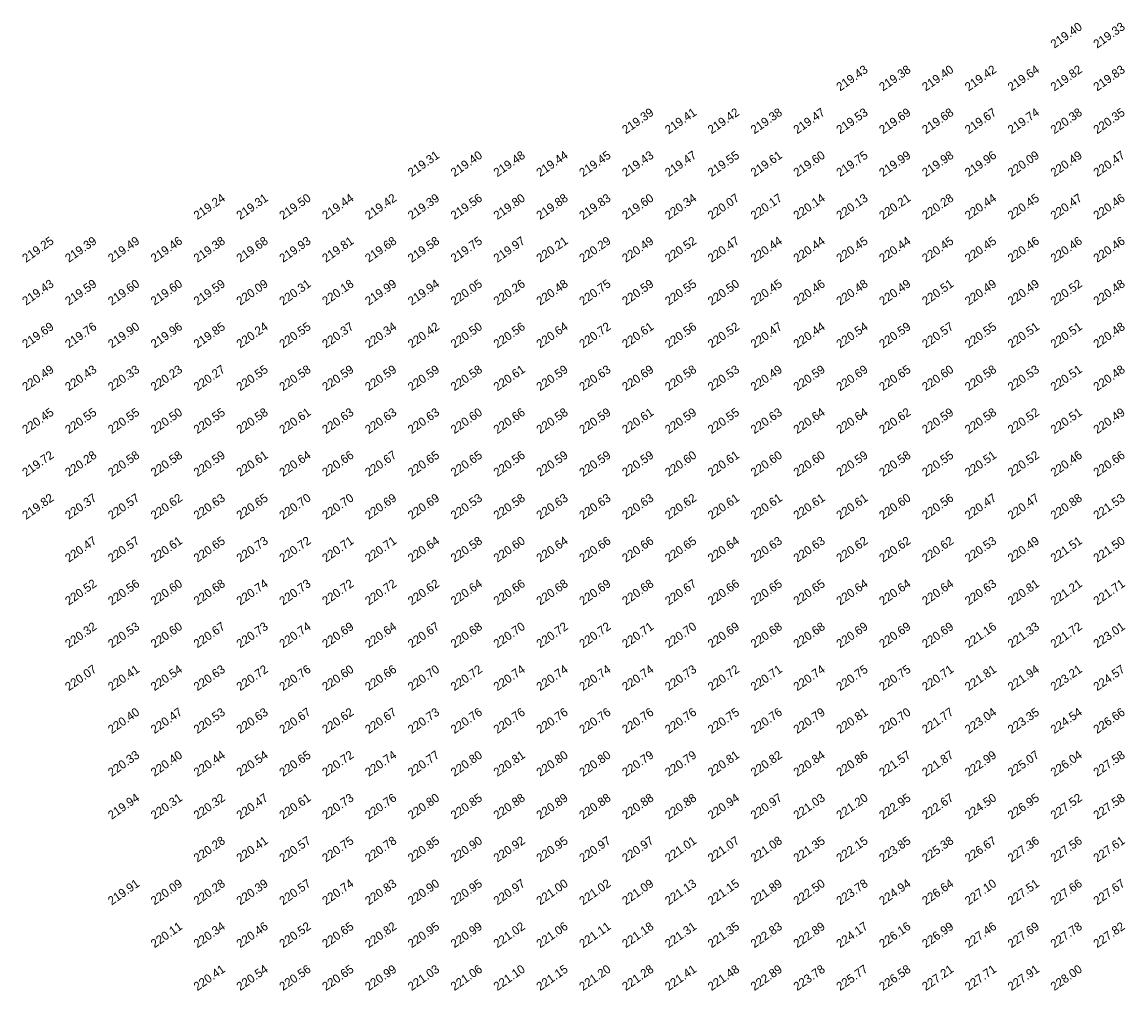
# Model space of a CAD drawing. Extents: x 2322 to 3271, y 4823 to 5326.
# Tile 9 of 10: x 3007 to 3136, y 5188 to 5301. Entities that reach past the tile are written whole.
import ezdxf

# ---------------------------------------------------------------- set-up
doc = ezdxf.new("R2010")
doc.units = 0
doc.header["$MEASUREMENT"] = 0
doc.layers.add('SPOT LEVEL', color=8, linetype='Continuous')

msp = doc.modelspace()

# ---------------------------------------------------------------- texts
at = {"layer": 'SPOT LEVEL'}
for s, p in [('219.40', (3127.59, 5298.22, 442.82)), ('219.33', (3132.59, 5298.22, 442.75)), ('219.43', (3102.59, 5293.22, 442.85)), ('219.38', (3107.59, 5293.22, 442.8)), ('219.40', (3112.59, 5293.22, 442.82)), ('219.42', (3117.59, 5293.22, 442.84)), ('219.64', (3122.59, 5293.22, 443.06)), ('219.82', (3127.59, 5293.22, 443.23)), ('219.83', (3132.59, 5293.22, 443.25)), ('219.39', (3077.59, 5288.22, 442.8)), ('219.41', (3082.59, 5288.22, 442.83)), ('219.42', (3087.59, 5288.22, 442.83)), ('219.38', (3092.59, 5288.22, 442.8)), ('219.47', (3097.59, 5288.22, 442.89)), ('219.53', (3102.59, 5288.22, 442.95)), ('219.69', (3107.59, 5288.22, 443.1)), ('219.68', (3112.59, 5288.22, 443.1)), ('219.67', (3117.59, 5288.22, 443.09)), ('219.74', (3122.59, 5288.22, 443.16)), ('220.38', (3127.59, 5288.22, 443.8)), ('220.35', (3132.59, 5288.22, 443.76)), ('219.31', (3052.59, 5283.22, 442.73)), ('219.40', (3057.59, 5283.22, 442.81)), ('219.48', (3062.59, 5283.22, 442.89)), ('219.44', (3067.59, 5283.22, 442.86)), ('219.45', (3072.59, 5283.22, 442.87)), ('219.43', (3077.59, 5283.22, 442.85)), ('219.47', (3082.59, 5283.22, 442.88)), ('219.55', (3087.59, 5283.22, 442.97)), ('219.61', (3092.59, 5283.22, 443.03)), ('219.60', (3097.59, 5283.22, 443.02)), ('219.75', (3102.59, 5283.22, 443.16)), ('219.99', (3107.59, 5283.22, 443.41)), ('219.98', (3112.59, 5283.22, 443.4)), ('219.96', (3117.59, 5283.22, 443.38)), ('220.09', (3122.59, 5283.22, 443.51)), ('220.49', (3127.59, 5283.22, 443.91)), ('220.47', (3132.59, 5283.22, 443.88)), ('219.24', (3027.59, 5278.22, 442.66)), ('219.50', (3037.59, 5278.22, 442.92)), ('219.44', (3042.59, 5278.22, 442.86)), ('219.42', (3047.59, 5278.22, 442.83)), ('219.39', (3052.59, 5278.22, 442.81)), ('219.56', (3057.59, 5278.22, 442.98)), ('219.80', (3062.59, 5278.22, 443.22)), ('219.88', (3067.59, 5278.22, 443.3)), ('219.83', (3072.59, 5278.22, 443.24)), ('219.60', (3077.59, 5278.22, 443.02)), ('220.34', (3082.59, 5278.22, 443.75)), ('220.07', (3087.59, 5278.22, 443.49)), ('220.17', (3092.59, 5278.22, 443.58)), ('220.14', (3097.59, 5278.22, 443.55)), ('220.13', (3102.59, 5278.22, 443.55)), ('220.28', (3112.59, 5278.22, 443.7)), ('220.44', (3117.59, 5278.22, 443.86)), ('220.45', (3122.59, 5278.22, 443.87)), ('220.47', (3127.59, 5278.22, 443.89)), ('220.46', (3132.59, 5278.22, 443.87)), ('219.31', (3032.59, 5278.22, 442.73)), ('220.21', (3107.59, 5278.22, 443.62)), ('219.25', (3007.59, 5273.22, 442.67)), ('219.39', (3012.59, 5273.22, 442.8)), ('219.49', (3017.59, 5273.22, 442.9)), ('219.46', (3022.59, 5273.22, 442.87)), ('219.38', (3027.59, 5273.22, 442.79)), ('219.68', (3032.59, 5273.22, 443.09)), ('219.93', (3037.59, 5273.22, 443.35)), ('219.81', (3042.59, 5273.22, 443.23)), ('219.68', (3047.59, 5273.22, 443.1)), ('219.58', (3052.59, 5273.22, 443)), ('219.75', (3057.59, 5273.22, 443.16)), ('219.97', (3062.59, 5273.22, 443.39)), ('220.21', (3067.59, 5273.22, 443.62)), ('220.29', (3072.59, 5273.22, 443.7)), ('220.49', (3077.59, 5273.22, 443.91)), ('220.52', (3082.59, 5273.22, 443.93)), ('220.47', (3087.59, 5273.22, 443.89)), ('220.44', (3092.59, 5273.22, 443.86)), ('220.44', (3097.59, 5273.22, 443.86)), ('220.45', (3102.59, 5273.22, 443.87)), ('220.44', (3107.59, 5273.22, 443.86)), ('220.45', (3112.59, 5273.22, 443.86)), ('220.45', (3117.59, 5273.22, 443.87)), ('220.46', (3122.59, 5273.22, 443.87)), ('220.46', (3127.59, 5273.22, 443.88)), ('220.46', (3132.59, 5273.22, 443.88)), ('219.43', (3007.59, 5268.22, 442.84)), ('219.59', (3012.59, 5268.22, 443.01)), ('219.60', (3017.59, 5268.22, 443.01)), ('219.60', (3022.59, 5268.22, 443.02)), ('219.59', (3027.59, 5268.22, 443.01)), ('220.09', (3032.59, 5268.22, 443.5)), ('220.31', (3037.59, 5268.22, 443.73)), ('220.18', (3042.59, 5268.22, 443.6)), ('219.99', (3047.59, 5268.22, 443.41)), ('219.94', (3052.59, 5268.22, 443.36)), ('220.05', (3057.59, 5268.22, 443.46)), ('220.26', (3062.59, 5268.22, 443.68)), ('220.48', (3067.59, 5268.22, 443.9)), ('220.75', (3072.59, 5268.22, 444.17)), ('220.59', (3077.59, 5268.22, 444.01)), ('220.55', (3082.59, 5268.22, 443.96)), ('220.50', (3087.59, 5268.22, 443.92)), ('220.45', (3092.59, 5268.22, 443.87)), ('220.46', (3097.59, 5268.22, 443.87)), ('220.48', (3102.59, 5268.22, 443.9)), ('220.49', (3107.59, 5268.22, 443.91)), ('220.51', (3112.59, 5268.22, 443.93)), ('220.49', (3117.59, 5268.22, 443.91)), ('220.49', (3122.59, 5268.22, 443.91)), ('220.52', (3127.59, 5268.22, 443.94)), ('220.48', (3132.59, 5268.22, 443.9)), ('219.69', (3007.59, 5263.22, 443.11)), ('219.76', (3012.59, 5263.22, 443.18)), ('219.90', (3017.59, 5263.22, 443.32)), ('219.96', (3022.59, 5263.22, 443.37)), ('219.85', (3027.59, 5263.22, 443.27)), ('220.24', (3032.59, 5263.22, 443.66)), ('220.55', (3037.59, 5263.22, 443.97)), ('220.37', (3042.59, 5263.22, 443.78)), ('220.34', (3047.59, 5263.22, 443.76)), ('220.42', (3052.59, 5263.22, 443.83)), ('220.50', (3057.59, 5263.22, 443.91)), ('220.56', (3062.59, 5263.22, 443.98)), ('220.64', (3067.59, 5263.22, 444.05)), ('220.72', (3072.59, 5263.22, 444.13)), ('220.61', (3077.59, 5263.22, 444.02)), ('220.56', (3082.59, 5263.22, 443.98)), ('220.52', (3087.59, 5263.22, 443.94)), ('220.47', (3092.59, 5263.22, 443.89)), ('220.44', (3097.59, 5263.22, 443.86)), ('220.54', (3102.59, 5263.22, 443.95)), ('220.59', (3107.59, 5263.22, 444.01)), ('220.57', (3112.59, 5263.22, 443.98)), ('220.55', (3117.59, 5263.22, 443.96)), ('220.51', (3122.59, 5263.22, 443.93)), ('220.51', (3127.59, 5263.22, 443.93)), ('220.48', (3132.59, 5263.22, 443.9)), ('220.49', (3007.59, 5258.22, 443.9)), ('220.43', (3012.59, 5258.22, 443.84)), ('220.33', (3017.59, 5258.22, 443.75)), ('220.23', (3022.59, 5258.22, 443.64)), ('220.27', (3027.59, 5258.22, 443.69)), ('220.55', (3032.59, 5258.22, 443.96)), ('220.58', (3037.59, 5258.22, 443.99)), ('220.59', (3042.59, 5258.22, 444.01)), ('220.59', (3047.59, 5258.22, 444.01)), ('220.59', (3052.59, 5258.22, 444.01)), ('220.58', (3057.59, 5258.22, 444)), ('220.61', (3062.59, 5258.22, 444.02)), ('220.59', (3067.59, 5258.22, 444.01)), ('220.63', (3072.59, 5258.22, 444.04)), ('220.69', (3077.59, 5258.22, 444.11)), ('220.58', (3082.59, 5258.22, 444)), ('220.53', (3087.59, 5258.22, 443.95)), ('220.49', (3092.59, 5258.22, 443.91)), ('220.59', (3097.59, 5258.22, 444)), ('220.69', (3102.59, 5258.22, 444.11)), ('220.65', (3107.59, 5258.22, 444.07)), ('220.60', (3112.59, 5258.22, 444.02)), ('220.58', (3117.59, 5258.22, 443.99)), ('220.53', (3122.59, 5258.22, 443.95)), ('220.51', (3127.59, 5258.22, 443.93)), ('220.48', (3132.59, 5258.22, 443.9)), ('220.45', (3007.59, 5253.22, 443.87)), ('220.55', (3012.59, 5253.22, 443.97)), ('220.55', (3017.59, 5253.22, 443.96)), ('220.50', (3022.59, 5253.22, 443.92)), ('220.55', (3027.59, 5253.22, 443.97)), ('220.58', (3032.59, 5253.22, 444)), ('220.61', (3037.59, 5253.22, 444.02)), ('220.63', (3042.59, 5253.22, 444.05)), ('220.63', (3047.59, 5253.22, 444.05)), ('220.63', (3052.59, 5253.22, 444.04)), ('220.60', (3057.59, 5253.22, 444.02)), ('220.66', (3062.59, 5253.22, 444.07)), ('220.58', (3067.59, 5253.22, 444)), ('220.59', (3072.59, 5253.22, 444.01)), ('220.61', (3077.59, 5253.22, 444.03)), ('220.59', (3082.59, 5253.22, 444.01)), ('220.55', (3087.59, 5253.22, 443.97)), ('220.63', (3092.59, 5253.22, 444.04)), ('220.64', (3097.59, 5253.22, 444.06)), ('220.64', (3102.59, 5253.22, 444.06)), ('220.62', (3107.59, 5253.22, 444.04)), ('220.59', (3112.59, 5253.22, 444)), ('220.58', (3117.59, 5253.22, 444)), ('220.52', (3122.59, 5253.22, 443.94)), ('220.51', (3127.59, 5253.22, 443.92)), ('220.49', (3132.59, 5253.22, 443.9)), ('219.72', (3007.59, 5248.22, 443.14)), ('220.28', (3012.59, 5248.22, 443.69)), ('220.58', (3017.59, 5248.22, 443.99)), ('220.58', (3022.59, 5248.22, 444)), ('220.59', (3027.59, 5248.22, 444.01)), ('220.61', (3032.59, 5248.22, 444.03)), ('220.64', (3037.59, 5248.22, 444.06)), ('220.66', (3042.59, 5248.22, 444.08)), ('220.67', (3047.59, 5248.22, 444.09)), ('220.65', (3052.59, 5248.22, 444.07)), ('220.65', (3057.59, 5248.22, 444.07)), ('220.56', (3062.59, 5248.22, 443.98)), ('220.59', (3067.59, 5248.22, 444.01)), ('220.59', (3072.59, 5248.22, 444.01)), ('220.59', (3077.59, 5248.22, 444.01)), ('220.60', (3082.59, 5248.22, 444.02)), ('220.61', (3087.59, 5248.22, 444.02)), ('220.60', (3092.59, 5248.22, 444.02)), ('220.60', (3097.59, 5248.22, 444.01)), ('220.59', (3102.59, 5248.22, 444.01)), ('220.58', (3107.59, 5248.22, 444)), ('220.55', (3112.59, 5248.22, 443.97)), ('220.51', (3117.59, 5248.22, 443.93)), ('220.52', (3122.59, 5248.22, 443.94)), ('220.46', (3127.59, 5248.22, 443.88)), ('220.66', (3132.59, 5248.22, 444.08)), ('219.82', (3007.59, 5243.22, 443.23)), ('220.37', (3012.59, 5243.22, 443.79)), ('220.57', (3017.59, 5243.22, 443.99)), ('220.62', (3022.59, 5243.22, 444.03)), ('220.63', (3027.59, 5243.22, 444.04)), ('220.65', (3032.59, 5243.22, 444.07)), ('220.70', (3037.59, 5243.22, 444.12)), ('220.70', (3042.59, 5243.22, 444.11)), ('220.69', (3047.59, 5243.22, 444.11)), ('220.69', (3052.59, 5243.22, 444.11)), ('220.53', (3057.59, 5243.22, 443.95)), ('220.58', (3062.59, 5243.22, 444)), ('220.63', (3067.59, 5243.22, 444.04)), ('220.63', (3072.59, 5243.22, 444.04)), ('220.63', (3077.59, 5243.22, 444.04)), ('220.62', (3082.59, 5243.22, 444.04)), ('220.61', (3087.59, 5243.22, 444.03)), ('220.61', (3092.59, 5243.22, 444.03)), ('220.61', (3097.59, 5243.22, 444.02)), ('220.61', (3102.59, 5243.22, 444.02)), ('220.60', (3107.59, 5243.22, 444.02)), ('220.56', (3112.59, 5243.22, 443.98)), ('220.47', (3117.59, 5243.22, 443.88)), ('220.47', (3122.59, 5243.22, 443.89)), ('220.88', (3127.59, 5243.22, 444.29)), ('221.53', (3132.59, 5243.22, 444.95)), ('220.47', (3012.59, 5238.22, 443.89)), ('220.57', (3017.59, 5238.22, 443.98)), ('220.65', (3027.59, 5238.22, 444.07)), ('220.60', (3062.59, 5238.22, 444.02)), ('220.65', (3082.59, 5238.22, 444.06)), ('221.50', (3132.59, 5238.22, 444.91)), ('220.61', (3022.59, 5238.22, 444.02)), ('220.73', (3032.59, 5238.22, 444.14)), ('220.72', (3037.59, 5238.22, 444.13)), ('220.71', (3042.59, 5238.22, 444.13)), ('220.71', (3047.59, 5238.22, 444.12)), ('220.64', (3052.59, 5238.22, 444.05)), ('220.58', (3057.59, 5238.22, 444)), ('220.64', (3067.59, 5238.22, 444.06)), ('220.66', (3072.59, 5238.22, 444.08)), ('220.66', (3077.59, 5238.22, 444.07)), ('220.64', (3087.59, 5238.22, 444.05)), ('220.63', (3092.59, 5238.22, 444.05)), ('220.63', (3097.59, 5238.22, 444.04)), ('220.62', (3102.59, 5238.22, 444.04)), ('220.62', (3107.59, 5238.22, 444.04)), ('220.62', (3112.59, 5238.22, 444.03)), ('220.53', (3117.59, 5238.22, 443.95)), ('220.49', (3122.59, 5238.22, 443.91)), ('221.51', (3127.59, 5238.22, 444.93)), ('220.52', (3012.59, 5233.22, 443.93)), ('220.56', (3017.59, 5233.22, 443.97)), ('220.60', (3022.59, 5233.22, 444.01)), ('220.68', (3027.59, 5233.22, 444.09)), ('220.74', (3032.59, 5233.22, 444.16)), ('220.73', (3037.59, 5233.22, 444.15)), ('220.72', (3042.59, 5233.22, 444.14)), ('220.72', (3047.59, 5233.22, 444.14)), ('220.62', (3052.59, 5233.22, 444.03)), ('220.64', (3057.59, 5233.22, 444.05)), ('220.66', (3062.59, 5233.22, 444.08)), ('220.68', (3067.59, 5233.22, 444.1)), ('220.69', (3072.59, 5233.22, 444.11)), ('220.68', (3077.59, 5233.22, 444.1)), ('220.67', (3082.59, 5233.22, 444.09)), ('220.66', (3087.59, 5233.22, 444.08)), ('220.65', (3092.59, 5233.22, 444.07)), ('220.65', (3097.59, 5233.22, 444.06)), ('220.64', (3102.59, 5233.22, 444.06)), ('220.64', (3107.59, 5233.22, 444.06)), ('220.64', (3112.59, 5233.22, 444.05)), ('220.63', (3117.59, 5233.22, 444.04)), ('220.81', (3122.59, 5233.22, 444.23)), ('221.21', (3127.59, 5233.22, 444.62)), ('221.71', (3132.59, 5233.22, 445.13)), ('220.32', (3012.59, 5228.22, 443.74)), ('220.53', (3017.59, 5228.22, 443.95)), ('220.60', (3022.59, 5228.22, 444.02)), ('220.67', (3027.59, 5228.22, 444.08)), ('220.73', (3032.59, 5228.22, 444.15)), ('220.74', (3037.59, 5228.22, 444.16)), ('220.69', (3042.59, 5228.22, 444.11)), ('220.64', (3047.59, 5228.22, 444.06)), ('220.67', (3052.59, 5228.22, 444.08)), ('220.68', (3057.59, 5228.22, 444.1)), ('220.70', (3062.59, 5228.22, 444.12)), ('220.72', (3067.59, 5228.22, 444.14)), ('220.72', (3072.59, 5228.22, 444.13)), ('220.71', (3077.59, 5228.22, 444.13)), ('220.70', (3082.59, 5228.22, 444.12)), ('220.69', (3087.59, 5228.22, 444.11)), ('220.68', (3092.59, 5228.22, 444.09)), ('220.68', (3097.59, 5228.22, 444.1)), ('220.69', (3102.59, 5228.22, 444.1)), ('220.69', (3107.59, 5228.22, 444.11)), ('220.69', (3112.59, 5228.22, 444.11)), ('221.16', (3117.59, 5228.22, 444.58)), ('221.33', (3122.59, 5228.22, 444.75)), ('221.72', (3127.59, 5228.22, 445.13)), ('223.01', (3132.59, 5228.22, 446.42)), ('220.07', (3012.59, 5223.22, 443.48)), ('220.41', (3017.59, 5223.22, 443.83)), ('220.54', (3022.59, 5223.22, 443.95)), ('220.63', (3027.59, 5223.22, 444.05)), ('220.72', (3032.59, 5223.22, 444.14)), ('220.76', (3037.59, 5223.22, 444.17)), ('220.60', (3042.59, 5223.22, 444.02)), ('220.66', (3047.59, 5223.22, 444.07)), ('220.70', (3052.59, 5223.22, 444.12)), ('220.72', (3057.59, 5223.22, 444.14)), ('220.74', (3062.59, 5223.22, 444.16)), ('220.74', (3067.59, 5223.22, 444.16)), ('220.74', (3072.59, 5223.22, 444.16)), ('220.74', (3077.59, 5223.22, 444.16)), ('220.73', (3082.59, 5223.22, 444.15)), ('220.72', (3087.59, 5223.22, 444.14)), ('220.71', (3092.59, 5223.22, 444.13)), ('220.74', (3097.59, 5223.22, 444.15)), ('220.75', (3102.59, 5223.22, 444.17)), ('220.75', (3107.59, 5223.22, 444.17)), ('220.71', (3112.59, 5223.22, 444.13)), ('221.81', (3117.59, 5223.22, 445.23)), ('221.94', (3122.59, 5223.22, 445.35)), ('223.21', (3127.59, 5223.22, 446.63)), ('224.57', (3132.59, 5223.22, 447.99)), ('220.40', (3017.59, 5218.22, 443.82)), ('220.47', (3022.59, 5218.22, 443.88)), ('220.53', (3027.59, 5218.22, 443.94)), ('220.63', (3032.59, 5218.22, 444.05)), ('220.67', (3037.59, 5218.22, 444.09)), ('220.62', (3042.59, 5218.22, 444.04)), ('220.67', (3047.59, 5218.22, 444.09)), ('220.73', (3052.59, 5218.22, 444.14)), ('220.76', (3057.59, 5218.22, 444.18)), ('220.76', (3062.59, 5218.22, 444.18)), ('220.76', (3067.59, 5218.22, 444.18)), ('220.76', (3072.59, 5218.22, 444.18)), ('220.76', (3077.59, 5218.22, 444.18)), ('220.76', (3082.59, 5218.22, 444.18)), ('220.75', (3087.59, 5218.22, 444.17)), ('220.76', (3092.59, 5218.22, 444.18)), ('220.79', (3097.59, 5218.22, 444.2)), ('220.81', (3102.59, 5218.22, 444.22)), ('220.70', (3107.59, 5218.22, 444.12)), ('221.77', (3112.59, 5218.22, 445.19)), ('223.04', (3117.59, 5218.22, 446.46)), ('223.35', (3122.59, 5218.22, 446.77)), ('224.54', (3127.59, 5218.22, 447.96)), ('226.66', (3132.59, 5218.22, 450.08)), ('220.33', (3017.59, 5213.22, 443.75)), ('220.40', (3022.59, 5213.22, 443.81)), ('220.44', (3027.59, 5213.22, 443.86)), ('220.54', (3032.59, 5213.22, 443.95)), ('220.65', (3037.59, 5213.22, 444.07)), ('220.72', (3042.59, 5213.22, 444.13)), ('220.74', (3047.59, 5213.22, 444.16)), ('220.77', (3052.59, 5213.22, 444.18)), ('220.80', (3057.59, 5213.22, 444.22)), ('220.81', (3062.59, 5213.22, 444.22)), ('220.80', (3067.59, 5213.22, 444.22)), ('220.80', (3072.59, 5213.22, 444.21)), ('220.79', (3077.59, 5213.22, 444.21)), ('220.79', (3082.59, 5213.22, 444.21)), ('220.81', (3087.59, 5213.22, 444.22)), ('220.82', (3092.59, 5213.22, 444.24)), ('220.84', (3097.59, 5213.22, 444.26)), ('220.86', (3102.59, 5213.22, 444.28)), ('221.57', (3107.59, 5213.22, 444.99)), ('221.87', (3112.59, 5213.22, 445.29)), ('222.99', (3117.59, 5213.22, 446.41)), ('225.07', (3122.59, 5213.22, 448.49)), ('226.04', (3127.59, 5213.22, 449.46)), ('227.58', (3132.59, 5213.22, 450.99)), ('219.94', (3017.59, 5208.22, 443.36)), ('220.31', (3022.59, 5208.22, 443.73)), ('220.32', (3027.59, 5208.22, 443.74)), ('220.47', (3032.59, 5208.22, 443.89)), ('220.61', (3037.59, 5208.22, 444.03)), ('220.73', (3042.59, 5208.22, 444.15)), ('220.76', (3047.59, 5208.22, 444.17)), ('220.80', (3052.59, 5208.22, 444.22)), ('220.85', (3057.59, 5208.22, 444.27)), ('220.88', (3062.59, 5208.22, 444.29)), ('220.89', (3067.59, 5208.22, 444.3)), ('220.88', (3072.59, 5208.22, 444.3)), ('220.88', (3077.59, 5208.22, 444.3)), ('220.88', (3082.59, 5208.22, 444.3)), ('220.94', (3087.59, 5208.22, 444.35)), ('220.97', (3092.59, 5208.22, 444.38)), ('221.03', (3097.59, 5208.22, 444.45)), ('221.20', (3102.59, 5208.22, 444.62)), ('222.95', (3107.59, 5208.22, 446.37)), ('222.67', (3112.59, 5208.22, 446.08)), ('224.50', (3117.59, 5208.22, 447.92)), ('226.95', (3122.59, 5208.22, 450.37)), ('227.52', (3127.59, 5208.22, 450.94)), ('227.58', (3132.59, 5208.22, 450.99)), ('220.28', (3027.59, 5203.22, 443.69)), ('220.41', (3032.59, 5203.22, 443.83)), ('220.57', (3037.59, 5203.22, 443.99)), ('220.75', (3042.59, 5203.22, 444.16)), ('220.78', (3047.59, 5203.22, 444.2)), ('220.85', (3052.59, 5203.22, 444.27)), ('220.90', (3057.59, 5203.22, 444.31)), ('220.92', (3062.59, 5203.22, 444.34)), ('220.95', (3067.59, 5203.22, 444.36)), ('220.97', (3072.59, 5203.22, 444.39)), ('220.97', (3077.59, 5203.22, 444.38)), ('221.01', (3082.59, 5203.22, 444.43)), ('221.07', (3087.59, 5203.22, 444.49)), ('221.08', (3092.59, 5203.22, 444.5)), ('221.35', (3097.59, 5203.22, 444.77)), ('222.15', (3102.59, 5203.22, 445.56)), ('223.85', (3107.59, 5203.22, 447.27)), ('225.38', (3112.59, 5203.22, 448.8)), ('226.67', (3117.59, 5203.22, 450.08)), ('227.36', (3122.59, 5203.22, 450.78)), ('227.56', (3127.59, 5203.22, 450.98)), ('227.61', (3132.59, 5203.22, 451.03)), ('219.91', (3017.59, 5198.22, 443.32)), ('220.09', (3022.59, 5198.22, 443.51)), ('220.28', (3027.59, 5198.22, 443.69)), ('220.39', (3032.59, 5198.22, 443.81)), ('220.57', (3037.59, 5198.22, 443.99)), ('220.74', (3042.59, 5198.22, 444.16)), ('220.83', (3047.59, 5198.22, 444.25)), ('220.90', (3052.59, 5198.22, 444.32)), ('220.95', (3057.59, 5198.22, 444.36)), ('220.97', (3062.59, 5198.22, 444.39)), ('221.00', (3067.59, 5198.22, 444.41)), ('221.02', (3072.59, 5198.22, 444.44)), ('221.09', (3077.59, 5198.22, 444.5)), ('221.13', (3082.59, 5198.22, 444.54)), ('221.15', (3087.59, 5198.22, 444.57)), ('221.89', (3092.59, 5198.22, 445.3)), ('222.50', (3097.59, 5198.22, 445.92)), ('223.78', (3102.59, 5198.22, 447.2)), ('224.94', (3107.59, 5198.22, 448.35)), ('226.64', (3112.59, 5198.22, 450.06)), ('227.10', (3117.59, 5198.22, 450.52)), ('227.51', (3122.59, 5198.22, 450.93)), ('227.66', (3127.59, 5198.22, 451.08)), ('227.67', (3132.59, 5198.22, 451.09)), ('220.11', (3022.59, 5193.22, 443.53)), ('220.34', (3027.59, 5193.22, 443.76)), ('220.46', (3032.59, 5193.22, 443.87)), ('220.52', (3037.59, 5193.22, 443.94)), ('220.65', (3042.59, 5193.22, 444.07)), ('220.82', (3047.59, 5193.22, 444.24)), ('220.95', (3052.59, 5193.22, 444.36)), ('220.99', (3057.59, 5193.22, 444.41)), ('221.02', (3062.59, 5193.22, 444.44)), ('221.06', (3067.59, 5193.22, 444.48)), ('221.11', (3072.59, 5193.22, 444.52)), ('221.18', (3077.59, 5193.22, 444.6)), ('221.31', (3082.59, 5193.22, 444.73)), ('221.35', (3087.59, 5193.22, 444.77)), ('222.83', (3092.59, 5193.22, 446.25)), ('222.89', (3097.59, 5193.22, 446.31)), ('224.17', (3102.59, 5193.22, 447.58)), ('226.16', (3107.59, 5193.22, 449.57)), ('226.99', (3112.59, 5193.22, 450.41)), ('227.46', (3117.59, 5193.22, 450.88)), ('227.69', (3122.59, 5193.22, 451.1)), ('227.78', (3127.59, 5193.22, 451.19)), ('227.82', (3132.59, 5193.22, 451.24)), ('220.41', (3027.59, 5188.22, 443.82)), ('220.54', (3032.59, 5188.22, 443.96)), ('220.56', (3037.59, 5188.22, 443.98)), ('220.65', (3042.59, 5188.22, 444.07)), ('220.99', (3047.59, 5188.22, 444.4)), ('221.03', (3052.59, 5188.22, 444.44)), ('221.06', (3057.59, 5188.22, 444.47)), ('221.10', (3062.59, 5188.22, 444.52)), ('221.15', (3067.59, 5188.22, 444.57)), ('221.20', (3072.59, 5188.22, 444.62)), ('221.28', (3077.59, 5188.22, 444.69)), ('221.41', (3082.59, 5188.22, 444.83)), ('221.48', (3087.59, 5188.22, 444.9)), ('222.89', (3092.59, 5188.22, 446.31)), ('223.78', (3097.59, 5188.22, 447.19)), ('225.77', (3102.59, 5188.22, 449.18)), ('226.58', (3107.59, 5188.22, 449.99)), ('227.21', (3112.59, 5188.22, 450.63)), ('227.71', (3117.59, 5188.22, 451.13)), ('227.91', (3122.59, 5188.22, 451.32)), ('228.00', (3127.59, 5188.22, 451.41))]:
    msp.add_text(s, height=1, rotation=35, dxfattribs=at).set_placement(p)

doc.saveas('drawing.dxf')
